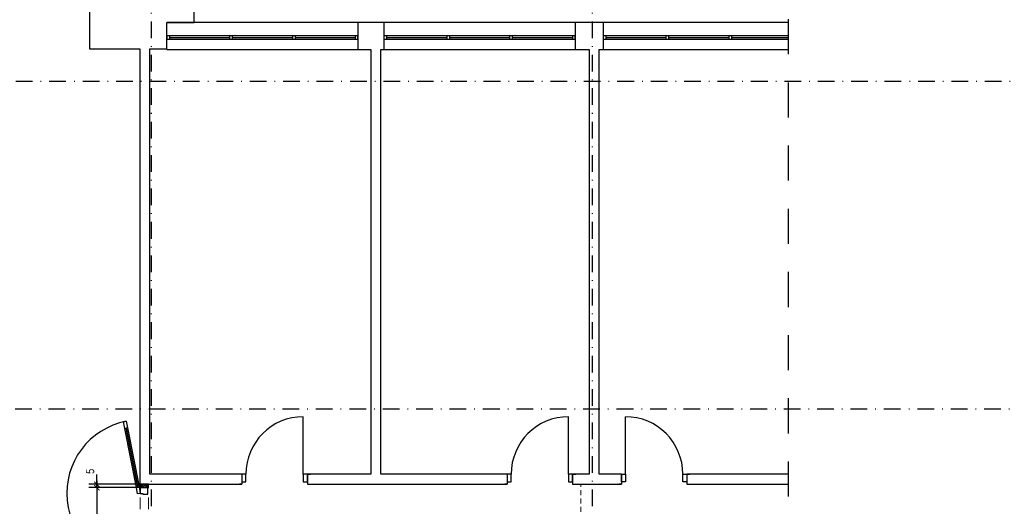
# Model space of a CAD drawing. Header units: metres. Extents: x -2787 to 2213, y 38 to 4347.
# Tile 8 of 14: x -1187 to 287, y 2053 to 2780. Entities that reach past the tile are written whole.
import ezdxf

# ---------------------------------------------------------------- set-up
doc = ezdxf.new("R2010")
doc.units = ezdxf.units.M
doc.header["$LTSCALE"] = 50
doc.header["$MEASUREMENT"] = 0
for name, pattern in [('DASHDOTX2', [1, 0.5, -0.25, 0, -0.25]), ('DO', [1, 0.5, -0.24, 0.02, -0.24]), ('DP', [0.63, 0.35, -0.28]), ('Przer. długie kreski', [0.25, 0.15, -0.1])]:
    doc.linetypes.add(name, pattern=pattern)
for name, color, linetype in [('A_konstrukcja_', 7, 'Continuous'), ('A_osie', 7, 'Continuous'), ('BZ_lpd', 1, 'DP'), ('BZ_osd', 1, 'DO'), ('BZ_wym', 1, 'Continuous'), ('k3_projektowane sciany', 2, 'Continuous'), ('k3_sciany istn', 1, 'DP')]:
    doc.layers.add(name, color=color, linetype=linetype)
doc.styles.add('BIKWYM', font='bikromsw.shx', dxfattribs={"width": 0.8})
doc.dimstyles.new('BZ_KP_50', dxfattribs={"dimscale": 0.5, "dimtxt": 25, "dimasz": 16, "dimexe": 24, "dimexo": 0, "dimgap": 0, "dimtad": 0, "dimdec": 1, "dimrnd": 0.5, "dimzin": 9, "dimdsep": 46, "dimtxsty": 'BIKWYM', "dimblk": 'ARCHTICK', "dimblk1": 'ARCHTICK', "dimblk2": 'WYM-KP', "dimcen": 0, "dimdle": 20, "dimclrd": 256, "dimclre": 256, "dimclrt": 7, "dimadec": 0, "dimazin": 0, "dimtfac": 0.033333, "dimtdec": 1, "dimtmove": 0, "dimatfit": 3, "dimfxl": 1, "dimtvp": 0.8, "dimtfillclr": 256, "dimtolj": 1, "dimarcsym": 0})

# ---------------------------------------------------------------- blocks, each defined once
blk = doc.blocks.new('_ArchTick')
at = {"color": 0, "linetype": 'ByBlock', "const_width": 0.15}
blk.add_lwpolyline([(-0.5, -0.5), (0.5, 0.5)], dxfattribs=at)
blk = doc.blocks.new('*D230')
at = {"layer": 'BZ_wym', "lineweight": -2}
for p, q in [((-1071.5, 2085.6), (-1071.5, 2100.3)), ((-1007.1, 2085.6), (-1083.5, 2085.6)), ((-1006.4, 2080.6), (-1083.5, 2080.6)), ((-1071.5, 2080.6), (-1071.5, 2085.6)), ((-1071.5, 2080.6), (-1071.5, 2072.6))]:
    blk.add_line(p, q, dxfattribs=at)
at = {"layer": 'Defpoints', "color": 0}
for p in [(-1071.5, 2085.6), (-1007.1, 2085.6), (-1006.4, 2080.6)]:
    blk.add_point(p, dxfattribs=at)
at = {"layer": 'BZ_wym', "lineweight": -2, "xscale": 8, "yscale": 8, "zscale": 8}
for p, rotation in [((-1071.5, 2085.6), 270), ((-1071.5, 2080.6), 90)]:
    blk.add_blockref('_ArchTick', p, dxfattribs=dict(at, rotation=rotation))
at = {"layer": 'BZ_wym', "color": 7, "insert": (-1081.5, 2104.9), "char_height": 12.5, "attachment_point": 5, "rotation": 90, "style": 'BIKWYM'}
blk.add_mtext('\\A1;5', dxfattribs=at)
blk = doc.blocks.new('WYM-KP')
blk.add_hatch(color=256).paths.add_polyline_path([(-3, 0, 1), (3, 0, 1)])
blk.add_circle((0, 0), 3)
blk = doc.blocks.new('*D231')
at = {"layer": 'BZ_wym', "lineweight": -2}
for p, q in [((-1006.4, 2080.6), (-1083.5, 2080.6)), ((-1071.5, 2090.6), (-1071.5, 1880.6)), ((-1006.4, 1890.6), (-1083.5, 1890.6))]:
    blk.add_line(p, q, dxfattribs=at)
at = {"layer": 'Defpoints', "color": 0}
for p in [(-1006.4, 2080.6), (-1071.5, 1890.6), (-1006.4, 1890.6)]:
    blk.add_point(p, dxfattribs=at)
at = {"layer": 'BZ_wym', "lineweight": -2, "xscale": 8, "yscale": 8, "zscale": 8}
for p, rotation in [((-1071.5, 2080.6), 90), ((-1071.5, 1890.6), 270)]:
    blk.add_blockref('_ArchTick', p, dxfattribs=dict(at, rotation=rotation))
at = {"layer": 'BZ_wym', "color": 7, "insert": (-1081.5, 1985.6), "char_height": 12.5, "attachment_point": 5, "rotation": 90, "style": 'BIKWYM'}
blk.add_mtext('\\A1;190', dxfattribs=at)

msp = doc.modelspace()

# ---------------------------------------------------------------- hatches: boundary and pattern name
at = {"layer": 'k3_projektowane sciany', "linetype": 'Continuous', "lineweight": 13}
h = msp.add_hatch(dxfattribs=at)
h.set_pattern_fill('BATT_INSULATION', color=252, scale=100, style=0, pattern_type=2)
h.set_pattern_definition([(60, (-19698.9638, -2601.2217), (-2.5980762, 1.5), []), (120, (-19698.9638, -2601.2217), (2.5980762, 1.5), [])])
h.paths.add_polyline_path([(-1003.88, 2085.61), (-1003.88, 2080.61), (-996.38, 2080.61), (-996.38, 2085.61)])

# ---------------------------------------------------------------- linework, layer by layer
at = {"layer": 'A_konstrukcja_', "color": 1, "linetype": 'Przer. długie kreski', "lineweight": 13}
msp.add_line((-347.09, 1869.31), (-347.09, 2085.61), dxfattribs=at)
at = {"layer": 'A_osie', "color": 18, "linetype": 'DASHDOTX2', "lineweight": 5}
msp.add_point((-329.73, 2672.69), dxfattribs=at)
msp.add_point((-329.73, 2672.69), dxfattribs=at)
at = {"layer": 'BZ_lpd', "ltscale": 3}
msp.add_lwpolyline([(-37.04, 2875.63), (-37.04, 710.03)], dxfattribs=at)
at = {"layer": 'BZ_osd'}
for p, q in [((-989.73, 752.79), (-989.73, 3875.21)), ((-329.73, 752.79), (-329.73, 2875.21)), ((1432.45, 2688.11), (-2495.29, 2688.11)), ((1431.44, 2198.11), (-2495.29, 2198.11))]:
    msp.add_line(p, q, dxfattribs=at)
at = {"layer": 'k3_projektowane sciany', "color": 252, "linetype": 'Continuous'}
for p, q in [((-1031.29, 2179.03), (-1027.36, 2179.8)), ((-1029.38, 2169.22), (-1031.29, 2179.03)), ((-1025.45, 2169.98), (-1029.38, 2169.22)), ((-1029.38, 2169.22), (-1027.42, 2169.6)), ((-1012.22, 2080.87), (-1029.38, 2169.22)), ((-1027.42, 2169.6), (-1025.45, 2169.98)), ((-1010.25, 2081.25), (-1027.42, 2169.6)), ((-1027.42, 2169.6), (-1010.25, 2081.25)), ((-1027.42, 2169.6), (-1010.25, 2081.25)), ((-1027.36, 2179.8), (-1025.45, 2169.98)), ((-1025.45, 2169.98), (-1008.29, 2081.63)), ((-1012.22, 2080.87), (-1008.29, 2081.63)), ((-1010.25, 2081.25), (-1012.22, 2080.87)), ((-1010.31, 2071.05), (-1012.22, 2080.87)), ((-1008.29, 2081.63), (-1010.25, 2081.25)), ((-1008.29, 2081.63), (-1006.38, 2071.81)), ((-1006.38, 2080.61), (-1006.38, 2071.81)), ((-994.88, 2070.61), (-994.88, 2080.61)), ((-1006.38, 2071.81), (-1010.31, 2071.05)), ((-1006.38, 2071.81), (-1002.38, 2071.81)), ((-1002.38, 2071.81), (-1002.38, 2070.61)), ((-1002.38, 2070.61), (-994.88, 2070.61))]:
    msp.add_line(p, q, dxfattribs=at)
at = {"layer": 'k3_projektowane sciany', "linetype": 'Continuous'}
for p, q in [((-1006.38, 2080.61), (-1005.13, 2080.61)), ((-994.88, 2080.61), (-1006.38, 2080.61)), ((-1006.38, 2080.61), (-1005.13, 2080.61)), ((-1005.13, 2085.61), (-1005.13, 2080.61)), ((-1005.13, 2080.61), (-1003.88, 2080.61)), ((-1005.13, 2080.61), (-1003.88, 2080.61)), ((-1003.88, 2085.61), (-1003.88, 2080.61)), ((-1003.88, 2080.61), (-996.38, 2080.61)), ((-1003.88, 2080.61), (-996.38, 2080.61)), ((-996.38, 2080.61), (-996.38, 2085.61)), ((-996.38, 2080.61), (-995.13, 2080.61)), ((-996.38, 2080.61), (-995.13, 2080.61)), ((-995.13, 2080.61), (-995.13, 2085.61)), ((-995.13, 2080.61), (-994.88, 2080.61)), ((-995.13, 2080.61), (-994.88, 2080.61)), ((-994.88, 2080.61), (-993.88, 2080.61))]:
    msp.add_line(p, q, dxfattribs=at)
at = {"layer": 'k3_projektowane sciany', "linetype": 'DP', "lineweight": 5}
for p, q in [((-1006.38, 1890.61), (-1006.38, 2080.61)), ((-993.88, 1890.61), (-993.88, 2080.61))]:
    msp.add_line(p, q, dxfattribs=at)
at = {"layer": 'k3_projektowane sciany', "linetype": 'Continuous', "flags": 128}
for points in [[(-1005.13, 2085.61), (-1006.38, 2085.61)], [(-1006.38, 2085.61), (-1006.38, 2080.61)], [(-1003.88, 2085.61), (-1005.13, 2085.61)], [(-996.38, 2085.61), (-1003.88, 2085.61)], [(-995.13, 2085.61), (-996.38, 2085.61)], [(-993.88, 2085.61), (-995.13, 2085.61)], [(-993.88, 2080.61), (-993.88, 2085.61)]]:
    msp.add_lwpolyline(points, dxfattribs=at)
at = {"layer": 'k3_projektowane sciany', "color": 252, "linetype": 'Continuous'}
msp.add_arc((-1006.38, 2071.81), 110, 100.9943, 270, dxfattribs=at)
at = {"layer": 'k3_sciany istn', "linetype": 'Continuous'}
for p, q in [((-680.73, 2776.21), (-966.73, 2776.21)), ((-680.73, 2776.21), (-680.73, 2735.71)), ((-641.73, 2776.21), (-641.73, 2735.71)), ((-355.73, 2776.21), (-641.73, 2776.21)), ((-355.73, 2776.21), (-355.73, 2735.71)), ((-313.73, 2776.21), (-313.73, 2735.71)), ((-37.04, 2776.21), (-313.73, 2776.21)), ((-680.73, 2756.21), (-966.73, 2756.21)), ((-966.73, 2756.21), (-966.73, 2751.21)), ((-962.73, 2756.21), (-962.73, 2751.21)), ((-872.73, 2756.21), (-872.73, 2751.21)), ((-868.73, 2756.21), (-868.73, 2751.21)), ((-778.73, 2756.21), (-778.73, 2751.21)), ((-774.73, 2756.21), (-774.73, 2751.21)), ((-684.73, 2756.21), (-684.73, 2751.21)), ((-680.73, 2751.21), (-680.73, 2756.21)), ((-355.73, 2756.21), (-641.73, 2756.21)), ((-641.73, 2756.21), (-641.73, 2751.21)), ((-637.73, 2756.21), (-637.73, 2751.21)), ((-547.73, 2756.21), (-547.73, 2751.21)), ((-543.73, 2756.21), (-543.73, 2751.21)), ((-453.73, 2756.21), (-453.73, 2751.21)), ((-449.73, 2756.21), (-449.73, 2751.21)), ((-359.73, 2756.21), (-359.73, 2751.21)), ((-355.73, 2751.21), (-355.73, 2756.21)), ((-313.73, 2756.21), (-313.73, 2751.21)), ((-37.04, 2756.21), (-313.73, 2756.21)), ((-309.73, 2756.21), (-309.73, 2751.21)), ((-219.73, 2756.21), (-219.73, 2751.21)), ((-215.73, 2756.21), (-215.73, 2751.21)), ((-125.73, 2756.21), (-125.73, 2751.21)), ((-121.73, 2756.21), (-121.73, 2751.21)), ((-966.73, 2751.21), (-680.73, 2751.21)), ((-962.73, 2753.71), (-872.73, 2753.71)), ((-868.73, 2753.71), (-778.73, 2753.71)), ((-774.73, 2753.71), (-684.73, 2753.71)), ((-641.73, 2751.21), (-355.73, 2751.21)), ((-637.73, 2753.71), (-547.73, 2753.71)), ((-543.73, 2753.71), (-453.73, 2753.71)), ((-449.73, 2753.71), (-359.73, 2753.71)), ((-313.73, 2751.21), (-37.04, 2751.21)), ((-309.73, 2753.71), (-219.73, 2753.71)), ((-215.73, 2753.71), (-125.73, 2753.71)), ((-121.73, 2753.71), (-37.04, 2753.71)), ((-1007.14, 2736.61), (-1007.14, 2085.61)), ((-992.14, 2100.61), (-992.14, 2736.61)), ((-966.73, 2735.71), (-680.73, 2735.71)), ((-641.73, 2735.71), (-355.73, 2735.71)), ((-313.73, 2735.71), (-37.04, 2735.71)), ((-762.41, 2100.61), (-762.41, 2186.61)), ((-365.41, 2100.61), (-365.41, 2186.61)), ((-280.5, 2100.61), (-280.5, 2186.61)), ((-854.41, 2100.61), (-859.11, 2100.61)), ((-854.41, 2100.61), (-859.11, 2100.61)), ((-854.41, 2100.61), (-854.41, 2089.11)), ((-848.41, 2100.61), (-854.41, 2100.61)), ((-854.41, 2100.61), (-854.41, 2089.11)), ((-854.41, 2100.61), (-854.41, 2089.11)), ((-848.41, 2089.11), (-848.41, 2100.61)), ((-756.41, 2100.61), (-762.41, 2100.61)), ((-762.41, 2100.61), (-762.41, 2089.11)), ((-756.41, 2100.61), (-751.71, 2100.61)), ((-756.41, 2100.61), (-756.41, 2089.11)), ((-756.41, 2089.11), (-756.41, 2100.61)), ((-756.41, 2100.61), (-756.41, 2089.11)), ((-756.41, 2100.61), (-751.71, 2100.61)), ((-457.41, 2100.61), (-462.11, 2100.61)), ((-457.41, 2100.61), (-462.11, 2100.61)), ((-457.41, 2100.61), (-457.41, 2089.11)), ((-451.41, 2100.61), (-457.41, 2100.61)), ((-457.41, 2100.61), (-457.41, 2089.11)), ((-457.41, 2100.61), (-457.41, 2089.11)), ((-451.41, 2089.11), (-451.41, 2100.61)), ((-359.41, 2100.61), (-365.41, 2100.61)), ((-365.41, 2100.61), (-365.41, 2089.11)), ((-359.41, 2100.61), (-354.71, 2100.61)), ((-359.41, 2100.61), (-359.41, 2089.11)), ((-359.41, 2089.11), (-359.41, 2100.61)), ((-359.41, 2100.61), (-359.41, 2089.11)), ((-359.41, 2100.61), (-354.71, 2100.61)), ((-286.5, 2100.61), (-291.2, 2100.61)), ((-286.5, 2100.61), (-291.2, 2100.61)), ((-286.5, 2100.61), (-286.5, 2089.11)), ((-286.5, 2100.61), (-280.5, 2100.61)), ((-286.5, 2089.11), (-286.5, 2100.61)), ((-286.5, 2100.61), (-286.5, 2089.11)), ((-280.5, 2100.61), (-280.5, 2089.11)), ((-194.5, 2089.11), (-194.5, 2100.61)), ((-194.5, 2100.61), (-188.5, 2100.61)), ((-188.5, 2100.61), (-183.8, 2100.61)), ((-188.5, 2100.61), (-188.5, 2089.11)), ((-188.5, 2100.61), (-188.5, 2089.11)), ((-188.5, 2100.61), (-188.5, 2089.11)), ((-188.5, 2100.61), (-183.8, 2100.61)), ((-854.41, 2085.61), (-858.11, 2085.61)), ((-854.41, 2085.61), (-858.11, 2085.61)), ((-854.41, 2089.11), (-854.41, 2085.61)), ((-854.41, 2089.11), (-848.41, 2089.11)), ((-854.41, 2089.11), (-854.41, 2085.61)), ((-762.41, 2089.11), (-756.41, 2089.11)), ((-756.41, 2089.11), (-756.41, 2085.61)), ((-756.41, 2089.11), (-756.41, 2085.61)), ((-756.41, 2085.61), (-752.71, 2085.61)), ((-756.41, 2085.61), (-752.71, 2085.61)), ((-457.41, 2085.61), (-461.11, 2085.61)), ((-457.41, 2085.61), (-461.11, 2085.61)), ((-457.41, 2089.11), (-457.41, 2085.61)), ((-457.41, 2089.11), (-451.41, 2089.11)), ((-457.41, 2089.11), (-457.41, 2085.61)), ((-365.41, 2089.11), (-359.41, 2089.11)), ((-359.41, 2089.11), (-359.41, 2085.61)), ((-359.41, 2089.11), (-359.41, 2085.61)), ((-359.41, 2085.61), (-355.71, 2085.61)), ((-359.41, 2085.61), (-355.71, 2085.61)), ((-286.5, 2085.61), (-290.2, 2085.61)), ((-286.5, 2085.61), (-290.2, 2085.61)), ((-286.5, 2089.11), (-286.5, 2085.61)), ((-280.5, 2089.11), (-286.5, 2089.11)), ((-286.5, 2089.11), (-286.5, 2085.61)), ((-188.5, 2089.11), (-194.5, 2089.11)), ((-188.5, 2089.11), (-188.5, 2085.61)), ((-188.5, 2089.11), (-188.5, 2085.61)), ((-188.5, 2085.61), (-184.8, 2085.61)), ((-188.5, 2085.61), (-184.8, 2085.61))]:
    msp.add_line(p, q, dxfattribs=at)
at = {"layer": 'k3_sciany istn', "linetype": 'Continuous', "flags": 128}
for points in [[(-1082.38, 2796.91), (-1082.38, 2736.61)], [(-925.68, 2776.21), (-925.68, 2796.91)], [(-966.73, 2736.61), (-966.73, 2776.21)], [(-966.73, 2776.21), (-925.68, 2776.21)], [(-641.73, 2776.21), (-680.73, 2776.21)], [(-313.73, 2776.21), (-355.73, 2776.21)], [(-1082.38, 2736.61), (-1007.14, 2736.61)], [(-992.14, 2736.61), (-966.73, 2736.61)], [(-680.73, 2735.71), (-661.61, 2735.71)], [(-661.61, 2735.71), (-661.61, 2100.61)], [(-646.61, 2735.71), (-641.73, 2735.71)], [(-646.61, 2100.61), (-646.61, 2735.71)], [(-355.73, 2735.71), (-334.73, 2735.71)], [(-334.73, 2735.71), (-334.73, 2100.61)], [(-319.73, 2735.71), (-313.73, 2735.71)], [(-319.73, 2100.61), (-319.73, 2735.71)], [(-854.41, 2100.61), (-992.14, 2100.61)], [(-661.61, 2100.61), (-756.41, 2100.61)], [(-457.41, 2100.61), (-646.61, 2100.61)], [(-334.73, 2100.61), (-359.41, 2100.61)], [(-286.5, 2100.61), (-319.73, 2100.61)], [(-37.04, 2100.61), (-188.5, 2100.61)], [(-1007.14, 2085.61), (-854.41, 2085.61)], [(-756.41, 2085.61), (-661.61, 2085.61)], [(-661.61, 2085.61), (-646.61, 2085.61)], [(-646.61, 2085.61), (-457.41, 2085.61)], [(-359.41, 2085.61), (-334.73, 2085.61)], [(-334.73, 2085.61), (-319.73, 2085.61)], [(-319.73, 2085.61), (-286.5, 2085.61)], [(-188.5, 2085.61), (-37.04, 2085.61)]]:
    msp.add_lwpolyline(points, dxfattribs=at)
at = {"layer": 'k3_sciany istn', "linetype": 'Continuous'}
for centre, start, end in [((-762.41, 2100.61), 90, 180), ((-365.41, 2100.61), 90, 180), ((-280.5, 2100.61), 0, 90)]:
    msp.add_arc(centre, 86, start, end, dxfattribs=at)

# ---------------------------------------------------------------- dimensions: what is measured, and where the dimension line sits
at = {"layer": 'BZ_wym'}
for base, p2, picture, middle in [((-1071.49, 2085.61), (-1007.14, 2085.61), '*D230', (-1081.49, 2104.95)), ((-1071.49, 1890.61), (-1006.38, 1890.61), '*D231', (-1081.49, 1985.61))]:
    dim = msp.add_linear_dim(base=base, p1=(-1006.38, 2080.61), p2=p2, angle=90, dimstyle='BZ_KP_50', override={"dimdec": 0, "dimrnd": 1, "dimatfit": 1}, dxfattribs=at)
    dim.commit()
    dim.dimension.update_dxf_attribs({"geometry": picture, "text_midpoint": middle})

doc.saveas('drawing.dxf')
